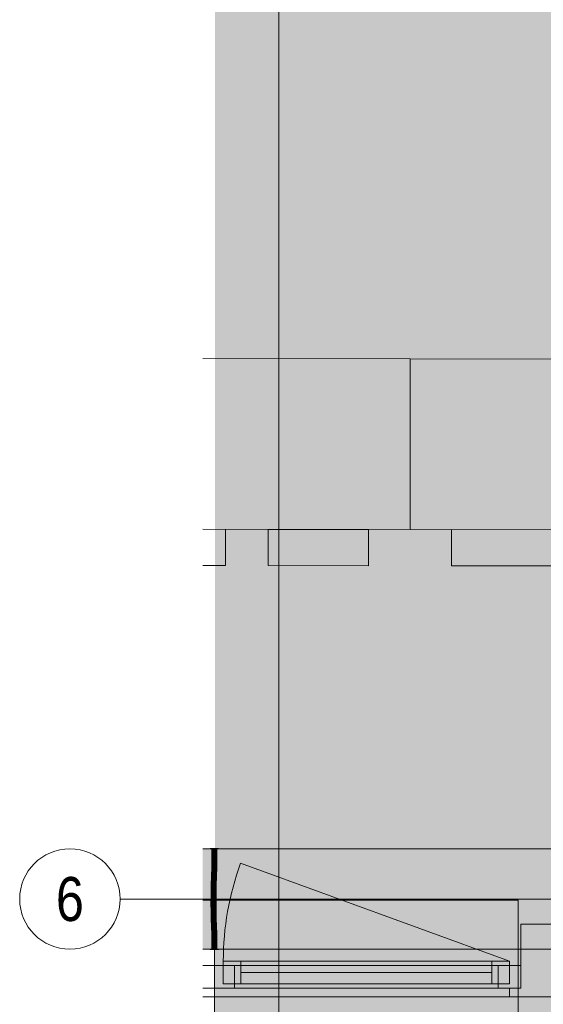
# Model space of a CAD drawing. Extents: x -620 to 300, y 62 to 1112.
# Tile 3 of 71: x -554 to -512, y 376 to 455. Entities that reach past the tile are written whole.
import ezdxf
from ezdxf.enums import TextEntityAlignment as Align
from ezdxf.lldxf.tags import DXFTag

# ---------------------------------------------------------------- set-up
doc = ezdxf.new("R2010")
doc.units = 0
doc.layers.get('0').update_dxf_attribs({"lineweight": 13})
for name, color, linetype, lineweight, true_color in [('30 -33 Aussenwände- 7 Fassade_ Elemente', 7, 'Continuous', 9, 0x00aacc), ('30 -35 Decken- 1 Konstruktion-Träger- Stahlbeton', 7, 'grob-A06GA1998I', 13, 0x33aa00), ('60- 61 allgemeine Ausstattung- 1 Möbel', 7, 'Continuous', 9, 0x00cccc), ('70 -75 Raumstempel-2 Verweislinie', 3, 'Continuous', 9, 0x00ff00), ('E_Leerrohr 20', 7, 'Continuous', 13, 0xcc0099), ('E_Leerrohr 20-Shading', 7, 'Continuous', 13, 0xcc0099), ('iwb_Layout BA_Markierung', 7, 'Continuous', 9, 0xbadcdc), ('iwb_Schraffur_Unterzug', 7, 'Continuous', 5, 0xffffcc)]:
    doc.layers.add(name, color=color, linetype=linetype, lineweight=lineweight, true_color=true_color)
doc.layers.add('70 -71 Achsen- 1 Gebäudeachsen', color=7, linetype='STRICHPUNKT2-A06GA19A8I', lineweight=18)
doc.layers.add('iwb_Layout Achsbezeichung', color=7, linetype='Continuous', lineweight=13)
doc.styles.get("Standard").update_dxf_attribs({"font": 'ARIALN.TTF'})
tags = doc.linetypes.add('grob-A06GA1998I', pattern=[14, 3, -8, 3]).pattern_tags.tags
tags[8:9] = [DXFTag(74, 4), DXFTag(75, 0), DXFTag(340, '0'), DXFTag(46, 0.0), DXFTag(50, 0.0), DXFTag(44, 0.0), DXFTag(45, 0.0)]
tags[6:7] = [DXFTag(74, 4), DXFTag(75, 0), DXFTag(340, '0'), DXFTag(46, 0.0), DXFTag(50, 0.0), DXFTag(44, 0.0), DXFTag(45, 0.0)]
tags[4:5] = [DXFTag(74, 4), DXFTag(75, 0), DXFTag(340, '0'), DXFTag(46, 0.0), DXFTag(50, 0.0), DXFTag(44, 0.0), DXFTag(45, 0.0)]
tags = doc.linetypes.add('STRICHPUNKT2', pattern=[12.7, 6.35, -3.175, 0, -3.175]).pattern_tags.tags
tags[10:11] = [DXFTag(74, 4), DXFTag(75, 0), DXFTag(340, '0'), DXFTag(46, 0.0), DXFTag(50, 0.0), DXFTag(44, 0.0), DXFTag(45, 0.0)]
tags[8:9] = [DXFTag(74, 4), DXFTag(75, 0), DXFTag(340, '0'), DXFTag(46, 0.0), DXFTag(50, 0.0), DXFTag(44, 0.0), DXFTag(45, 0.0)]
tags[6:7] = [DXFTag(74, 4), DXFTag(75, 0), DXFTag(340, '0'), DXFTag(46, 0.0), DXFTag(50, 0.0), DXFTag(44, 0.0), DXFTag(45, 0.0)]
tags[4:5] = [DXFTag(74, 4), DXFTag(75, 0), DXFTag(340, '0'), DXFTag(46, 0.0), DXFTag(50, 0.0), DXFTag(44, 0.0), DXFTag(45, 0.0)]
tags = doc.linetypes.add('STRICHPUNKT2-A06GA19A8I', pattern=[12.7, 6.35, -3.175, 0, -3.175]).pattern_tags.tags
tags[10:11] = [DXFTag(74, 4), DXFTag(75, 0), DXFTag(340, '0'), DXFTag(46, 0.0), DXFTag(50, 0.0), DXFTag(44, 0.0), DXFTag(45, 0.0)]
tags[8:9] = [DXFTag(74, 4), DXFTag(75, 0), DXFTag(340, '0'), DXFTag(46, 0.0), DXFTag(50, 0.0), DXFTag(44, 0.0), DXFTag(45, 0.0)]
tags[6:7] = [DXFTag(74, 4), DXFTag(75, 0), DXFTag(340, '0'), DXFTag(46, 0.0), DXFTag(50, 0.0), DXFTag(44, 0.0), DXFTag(45, 0.0)]
tags[4:5] = [DXFTag(74, 4), DXFTag(75, 0), DXFTag(340, '0'), DXFTag(46, 0.0), DXFTag(50, 0.0), DXFTag(44, 0.0), DXFTag(45, 0.0)]

# ---------------------------------------------------------------- blocks, each defined once
blk = doc.blocks.new('Shading-A06GA18P8I', base_point=(-538.538, 385.71))
at = {"layer": 'E_Leerrohr 20-Shading', "color": 224, "true_color": 0x8d0069}
for points in [[(-538.819, 388.614), (-538.877, 388.614), (-538.825, 387.891), (-538.884, 387.892)], [(-538.522, 388.614), (-538.536, 388.614), (-538.53, 387.886), (-538.542, 387.887)], [(-538.488, 387.886), (-538.477, 388.614), (-538.53, 387.886), (-538.522, 388.614)], [(-538.484, 387.886), (-538.477, 388.614), (-538.488, 387.886)], [(-538.825, 387.891), (-538.884, 387.892), (-538.842, 387.167), (-538.899, 387.169)], [(-538.84, 387.167), (-538.825, 387.891), (-538.842, 387.167)], [(-538.53, 387.886), (-538.542, 387.887), (-538.55, 387.16), (-538.558, 387.16)], [(-538.55, 387.16), (-538.534, 387.16), (-538.53, 387.886), (-538.512, 387.886)], [(-538.534, 387.16), (-538.514, 387.159), (-538.512, 387.886), (-538.488, 387.886)], [(-538.499, 387.159), (-538.484, 387.886), (-538.514, 387.159), (-538.488, 387.886)], [(-538.842, 387.167), (-538.899, 387.169), (-538.865, 386.443), (-538.919, 386.444)], [(-538.865, 386.443), (-538.861, 386.443), (-538.842, 387.167), (-538.84, 387.167)], [(-538.861, 386.443), (-538.86, 386.443), (-538.84, 387.167)], [(-538.55, 387.16), (-538.558, 387.16), (-538.575, 386.435), (-538.577, 386.435)], [(-538.55, 387.16), (-538.575, 386.435), (-538.549, 387.16), (-538.572, 386.435)], [(-538.572, 386.435), (-538.561, 386.435), (-538.549, 387.16), (-538.534, 387.16)], [(-538.561, 386.435), (-538.548, 386.435), (-538.534, 387.16), (-538.514, 387.159)], [(-538.519, 386.434), (-538.499, 387.159), (-538.548, 386.435), (-538.514, 387.159)], [(-538.938, 385.719), (-538.873, 386.169), (-538.919, 386.444), (-538.865, 386.443)], [(-538.888, 385.718), (-538.883, 385.848), (-538.938, 385.719), (-538.873, 386.169)], [(-538.879, 385.718), (-538.866, 386.217), (-538.888, 385.718)], [(-538.873, 386.169), (-538.883, 385.848), (-538.867, 386.207), (-538.869, 386.153)], [(-538.865, 386.443), (-538.873, 386.169), (-538.861, 386.443), (-538.867, 386.207)], [(-538.869, 386.153), (-538.866, 386.217), (-538.867, 386.207)], [(-538.867, 386.207), (-538.866, 386.217), (-538.861, 386.443), (-538.86, 386.443)], [(-538.584, 386.174), (-538.596, 385.711), (-538.583, 386.064), (-538.594, 385.711)], [(-538.594, 385.711), (-538.587, 385.711), (-538.583, 386.064), (-538.582, 385.868)], [(-538.575, 386.435), (-538.584, 386.174), (-538.572, 386.435), (-538.583, 386.064)], [(-538.575, 386.435), (-538.577, 386.435), (-538.584, 386.174)], [(-538.583, 386.064), (-538.582, 385.868), (-538.572, 386.435), (-538.561, 386.435)], [(-538.582, 385.868), (-538.58, 385.711), (-538.561, 386.435), (-538.548, 386.435)], [(-538.538, 385.71), (-538.519, 386.434), (-538.58, 385.711), (-538.548, 386.435)], [(-538.888, 385.718), (-538.938, 385.719), (-538.911, 384.991), (-538.951, 384.992)], [(-538.893, 384.991), (-538.879, 385.718), (-538.911, 384.991), (-538.888, 385.718)], [(-538.607, 384.988), (-538.587, 385.711), (-538.61, 384.988), (-538.594, 385.711)], [(-538.594, 385.711), (-538.596, 385.711), (-538.61, 384.988)], [(-538.603, 384.988), (-538.58, 385.711), (-538.607, 384.988), (-538.587, 385.711)], [(-538.603, 384.988), (-538.602, 384.988), (-538.593, 385.316)], [(-538.602, 384.988), (-538.58, 385.711), (-538.593, 385.316)], [(-538.602, 384.988), (-538.551, 384.987), (-538.58, 385.711), (-538.538, 385.71)], [(-538.587, 385.711), (-538.58, 385.711), (-538.582, 385.868)], [(-538.917, 384.264), (-538.914, 384.63), (-538.954, 384.264), (-538.953, 384.631)], [(-538.914, 384.63), (-538.911, 384.991), (-538.953, 384.631), (-538.951, 384.992)], [(-538.896, 384.264), (-538.893, 384.991), (-538.917, 384.264), (-538.911, 384.991)], [(-538.613, 384.265), (-538.61, 384.265), (-538.612, 384.463), (-538.61, 384.325)], [(-538.611, 384.625), (-538.612, 384.463), (-538.606, 384.625), (-538.61, 384.325)], [(-538.612, 384.463), (-538.611, 384.625), (-538.611, 384.625)], [(-538.606, 384.625), (-538.603, 384.988), (-538.611, 384.625), (-538.607, 384.988)], [(-538.611, 384.625), (-538.607, 384.988), (-538.611, 384.625), (-538.61, 384.988)], [(-538.609, 384.265), (-538.554, 384.266), (-538.606, 384.625), (-538.553, 384.624)], [(-538.606, 384.625), (-538.553, 384.624), (-538.602, 384.988), (-538.551, 384.987)], [(-538.606, 384.625), (-538.602, 384.988), (-538.606, 384.698)], [(-538.602, 384.988), (-538.603, 384.988), (-538.606, 384.698)], [(-538.917, 384.264), (-538.954, 384.264), (-538.903, 383.653), (-538.946, 383.653)], [(-538.888, 383.654), (-538.896, 384.264), (-538.903, 383.653), (-538.917, 384.264)], [(-538.61, 384.265), (-538.609, 384.265), (-538.61, 384.325)], [(-538.595, 383.659), (-538.609, 384.265), (-538.605, 383.659), (-538.61, 384.265)], [(-538.547, 383.66), (-538.554, 384.266), (-538.595, 383.659), (-538.609, 384.265)], [(-538.903, 383.653), (-538.946, 383.653), (-538.878, 383.044), (-538.932, 383.042)], [(-538.932, 383.042), (-538.91, 382.875), (-538.878, 383.044), (-538.869, 382.875)], [(-538.91, 382.875), (-538.932, 383.042), (-538.927, 382.875)], [(-538.873, 383.044), (-538.888, 383.654), (-538.878, 383.044), (-538.903, 383.653)], [(-538.866, 382.806), (-538.873, 383.044), (-538.878, 383.044)], [(-538.595, 383.659), (-538.605, 383.659), (-538.57, 383.052), (-538.59, 383.052)], [(-538.532, 383.053), (-538.547, 383.66), (-538.57, 383.052), (-538.595, 383.659)], [(-538.561, 382.878), (-538.57, 383.052), (-538.585, 382.877), (-538.59, 383.052)], [(-538.526, 382.878), (-538.532, 383.053), (-538.561, 382.878), (-538.57, 383.052)], [(-538.913, 382.434), (-538.855, 382.435), (-538.927, 382.875), (-538.91, 382.875)], [(-538.855, 382.435), (-538.913, 382.434), (-538.837, 381.827), (-538.896, 381.826)], [(-538.91, 382.875), (-538.855, 382.435), (-538.869, 382.875), (-538.866, 382.806)], [(-538.539, 382.445), (-538.561, 382.878), (-538.572, 382.444), (-538.585, 382.877)], [(-538.539, 382.445), (-538.572, 382.444), (-538.509, 381.836), (-538.555, 381.834)], [(-538.539, 382.445), (-538.514, 382.445), (-538.561, 382.878), (-538.526, 382.878)], [(-538.496, 381.836), (-538.514, 382.445), (-538.509, 381.836), (-538.539, 382.445)], [(-538.837, 381.827), (-538.896, 381.826), (-538.825, 381.22), (-538.883, 381.219)], [(-538.824, 381.22), (-538.837, 381.827), (-538.825, 381.22), (-538.837, 381.827)], [(-538.509, 381.836), (-538.555, 381.834), (-538.486, 381.225), (-538.541, 381.224)], [(-538.483, 381.225), (-538.496, 381.836), (-538.486, 381.225), (-538.509, 381.836)], [(-538.825, 381.22), (-538.883, 381.219), (-538.823, 380.614), (-538.877, 380.614)], [(-538.819, 380.614), (-538.824, 381.22), (-538.823, 380.614), (-538.825, 381.22)], [(-538.477, 380.614), (-538.486, 381.225), (-538.536, 380.614), (-538.541, 381.224)], [(-538.477, 380.614), (-538.483, 381.225), (-538.486, 381.225)]]:
    blk.add_solid(points, dxfattribs=at)
at = {"layer": 'E_Leerrohr 20-Shading', "color": 222, "true_color": 0xc40093}
for points in [[(-538.712, 388.614), (-538.819, 388.614), (-538.712, 387.889), (-538.825, 387.891)], [(-538.684, 387.889), (-538.677, 388.614), (-538.712, 387.889), (-538.712, 388.614)], [(-538.677, 388.614), (-538.684, 387.889), (-538.679, 387.889)], [(-538.673, 387.889), (-538.677, 388.614), (-538.679, 387.889)], [(-538.542, 387.887), (-538.536, 388.614), (-538.673, 387.889), (-538.677, 388.614)], [(-538.78, 387.89), (-538.825, 387.891), (-538.777, 387.166), (-538.84, 387.167)], [(-538.717, 387.164), (-538.712, 387.889), (-538.777, 387.166), (-538.78, 387.89)], [(-538.699, 387.164), (-538.684, 387.889), (-538.717, 387.164), (-538.712, 387.889)], [(-538.684, 387.889), (-538.699, 387.164), (-538.694, 387.164)], [(-538.684, 387.164), (-538.679, 387.889), (-538.694, 387.164), (-538.684, 387.889)], [(-538.662, 387.163), (-538.673, 387.889), (-538.684, 387.164), (-538.679, 387.889)], [(-538.558, 387.16), (-538.542, 387.887), (-538.662, 387.163), (-538.673, 387.889)], [(-538.777, 387.166), (-538.84, 387.167), (-538.776, 386.441), (-538.86, 386.443)], [(-538.776, 386.441), (-538.732, 386.439), (-538.777, 387.166), (-538.72, 387.164)], [(-538.732, 386.439), (-538.723, 386.439), (-538.72, 387.164), (-538.717, 387.164)], [(-538.719, 386.439), (-538.699, 387.164), (-538.723, 386.439), (-538.717, 387.164)], [(-538.694, 387.164), (-538.699, 387.164), (-538.707, 386.439), (-538.719, 386.439)], [(-538.689, 386.438), (-538.684, 387.164), (-538.707, 386.439), (-538.694, 387.164)], [(-538.648, 386.437), (-538.662, 387.163), (-538.689, 386.438), (-538.684, 387.164)], [(-538.577, 386.435), (-538.558, 387.16), (-538.648, 386.437), (-538.662, 387.163)], [(-538.866, 386.217), (-538.879, 385.718), (-538.857, 385.717)], [(-538.86, 386.443), (-538.866, 386.217), (-538.776, 386.441), (-538.775, 386.358)], [(-538.775, 386.358), (-538.866, 386.217), (-538.775, 385.859)], [(-538.857, 385.717), (-538.774, 385.715), (-538.866, 386.217), (-538.775, 385.859)], [(-538.776, 386.441), (-538.775, 386.358), (-538.732, 386.439), (-538.732, 386.426)], [(-538.732, 386.426), (-538.775, 386.358), (-538.743, 385.734), (-538.775, 385.859)], [(-538.738, 385.714), (-538.723, 386.439), (-538.743, 385.734), (-538.732, 386.426)], [(-538.723, 386.439), (-538.738, 385.714), (-538.726, 386.175)], [(-538.726, 386.175), (-538.738, 385.714), (-538.723, 386.175), (-538.734, 385.714)], [(-538.734, 385.714), (-538.72, 385.714), (-538.723, 386.175), (-538.712, 386.175)], [(-538.732, 386.426), (-538.723, 386.439), (-538.732, 386.439)], [(-538.726, 386.175), (-538.719, 386.439), (-538.723, 386.439)], [(-538.726, 386.175), (-538.712, 386.175), (-538.719, 386.439), (-538.707, 386.439)], [(-538.72, 385.714), (-538.695, 385.713), (-538.712, 386.175), (-538.691, 386.175)], [(-538.712, 386.175), (-538.691, 386.175), (-538.707, 386.439), (-538.689, 386.438)], [(-538.695, 385.713), (-538.635, 385.712), (-538.691, 386.175), (-538.643, 386.174)], [(-538.643, 386.174), (-538.648, 386.437), (-538.691, 386.175), (-538.689, 386.438)], [(-538.584, 386.174), (-538.577, 386.435), (-538.643, 386.174), (-538.648, 386.437)], [(-538.635, 385.712), (-538.596, 385.711), (-538.643, 386.174), (-538.584, 386.174)], [(-538.857, 385.717), (-538.879, 385.718), (-538.847, 384.991), (-538.893, 384.991)], [(-538.847, 384.991), (-538.77, 384.99), (-538.857, 385.717), (-538.774, 385.715)], [(-538.775, 385.859), (-538.774, 385.715), (-538.743, 385.734), (-538.743, 385.714)], [(-538.774, 385.715), (-538.77, 384.99), (-538.743, 385.714), (-538.751, 384.99)], [(-538.751, 384.99), (-538.738, 385.714), (-538.743, 385.714)], [(-538.734, 385.714), (-538.738, 385.714), (-538.748, 384.99), (-538.751, 384.99)], [(-538.73, 384.989), (-538.72, 385.714), (-538.748, 384.99), (-538.734, 385.714)], [(-538.743, 385.714), (-538.738, 385.714), (-538.743, 385.734)], [(-538.699, 384.989), (-538.695, 385.713), (-538.73, 384.989), (-538.72, 385.714)], [(-538.625, 384.988), (-538.635, 385.712), (-538.699, 384.989), (-538.695, 385.713)], [(-538.625, 384.988), (-538.618, 384.988), (-538.635, 385.712), (-538.597, 385.711)], [(-538.618, 384.988), (-538.61, 384.988), (-538.597, 385.711), (-538.596, 385.711)], [(-538.847, 384.991), (-538.893, 384.991), (-538.845, 384.265), (-538.896, 384.264)], [(-538.847, 384.991), (-538.846, 384.629), (-538.77, 384.99), (-538.766, 384.628)], [(-538.846, 384.629), (-538.845, 384.265), (-538.766, 384.628), (-538.761, 384.265)], [(-538.77, 384.99), (-538.766, 384.628), (-538.751, 384.99), (-538.753, 384.628)], [(-538.762, 384.628), (-538.766, 384.628), (-538.758, 384.265), (-538.761, 384.265)], [(-538.753, 384.628), (-538.762, 384.628), (-538.754, 384.265), (-538.758, 384.265)], [(-538.734, 384.265), (-538.753, 384.628), (-538.754, 384.265)], [(-538.734, 384.265), (-538.73, 384.989), (-538.753, 384.628), (-538.748, 384.99)], [(-538.748, 384.99), (-538.751, 384.99), (-538.753, 384.628)], [(-538.734, 384.265), (-538.7, 384.265), (-538.733, 384.461), (-538.7, 384.462)], [(-538.7, 384.462), (-538.699, 384.989), (-538.733, 384.461), (-538.73, 384.989)], [(-538.623, 384.463), (-538.625, 384.988), (-538.7, 384.462), (-538.699, 384.989)], [(-538.7, 384.462), (-538.623, 384.369), (-538.623, 384.463)], [(-538.7, 384.462), (-538.7, 384.265), (-538.623, 384.369), (-538.625, 384.265)], [(-538.623, 384.463), (-538.61, 384.988), (-538.625, 384.988)], [(-538.623, 384.463), (-538.615, 384.463), (-538.61, 384.988), (-538.611, 384.625)], [(-538.623, 384.463), (-538.623, 384.265), (-538.615, 384.463), (-538.62, 384.265)], [(-538.62, 384.265), (-538.613, 384.265), (-538.615, 384.463), (-538.612, 384.463)], [(-538.615, 384.463), (-538.612, 384.463), (-538.611, 384.625)], [(-538.845, 384.265), (-538.896, 384.264), (-538.85, 383.654), (-538.888, 383.654)], [(-538.85, 383.654), (-538.748, 383.656), (-538.845, 384.265), (-538.761, 384.265)], [(-538.761, 384.265), (-538.748, 383.656), (-538.758, 384.265), (-538.747, 383.656)], [(-538.747, 383.656), (-538.754, 384.265), (-538.758, 384.265)], [(-538.734, 384.265), (-538.754, 384.265), (-538.733, 383.657), (-538.747, 383.656)], [(-538.698, 383.657), (-538.7, 384.265), (-538.733, 383.657), (-538.734, 384.265)], [(-538.7, 384.265), (-538.698, 383.657), (-538.625, 384.265), (-538.626, 384.239)], [(-538.626, 384.239), (-538.698, 383.657), (-538.641, 383.658)], [(-538.623, 384.265), (-538.626, 384.239), (-538.637, 383.658), (-538.641, 383.658)], [(-538.623, 384.265), (-538.637, 383.658), (-538.624, 384.129)], [(-538.637, 383.658), (-538.628, 383.659), (-538.624, 384.129)], [(-538.628, 383.659), (-538.62, 384.265), (-538.624, 384.129)], [(-538.62, 384.265), (-538.628, 383.659), (-538.613, 384.265), (-538.618, 383.659)], [(-538.626, 384.239), (-538.623, 384.265), (-538.625, 384.265)], [(-538.625, 384.265), (-538.623, 384.265), (-538.623, 384.369)], [(-538.62, 384.265), (-538.623, 384.265), (-538.624, 384.129)], [(-538.618, 383.659), (-538.605, 383.659), (-538.613, 384.265)], [(-538.85, 383.654), (-538.888, 383.654), (-538.861, 383.044), (-538.873, 383.044)], [(-538.861, 383.044), (-538.873, 383.044), (-538.866, 382.806)], [(-538.727, 382.877), (-538.732, 383.048), (-538.864, 382.875), (-538.861, 383.044)], [(-538.861, 383.044), (-538.732, 383.048), (-538.85, 383.654), (-538.748, 383.656)], [(-538.732, 383.048), (-538.747, 383.656), (-538.748, 383.656)], [(-538.733, 383.657), (-538.747, 383.656), (-538.728, 383.048), (-538.732, 383.048)], [(-538.693, 383.049), (-538.698, 383.657), (-538.728, 383.048), (-538.733, 383.657)], [(-538.728, 383.048), (-538.732, 383.048), (-538.727, 382.877)], [(-538.688, 382.44), (-538.693, 383.049), (-538.727, 382.877), (-538.728, 383.048)], [(-538.693, 383.049), (-538.656, 383.05), (-538.698, 383.657), (-538.637, 383.658)], [(-538.688, 382.44), (-538.675, 382.441), (-538.693, 383.049), (-538.656, 383.05)], [(-538.675, 382.441), (-538.652, 382.441), (-538.656, 383.05), (-538.639, 383.05)], [(-538.656, 383.05), (-538.639, 383.05), (-538.637, 383.658), (-538.628, 383.659)], [(-538.652, 382.441), (-538.59, 383.052), (-538.639, 383.05)], [(-538.652, 382.441), (-538.592, 382.443), (-538.59, 383.052), (-538.585, 382.877)], [(-538.59, 383.052), (-538.605, 383.659), (-538.639, 383.05), (-538.628, 383.659)], [(-538.866, 382.806), (-538.714, 382.439), (-538.864, 382.875), (-538.727, 382.877)], [(-538.714, 382.439), (-538.866, 382.806), (-538.855, 382.435)], [(-538.714, 382.439), (-538.855, 382.435), (-538.696, 381.831), (-538.837, 381.827)], [(-538.688, 382.44), (-538.727, 382.877), (-538.714, 382.439)], [(-538.688, 382.44), (-538.714, 382.439), (-538.683, 381.831), (-538.696, 381.831)], [(-538.675, 382.441), (-538.688, 382.44), (-538.685, 382.129)], [(-538.683, 381.831), (-538.675, 382.441), (-538.685, 382.129)], [(-538.683, 381.831), (-538.664, 381.832), (-538.675, 382.441), (-538.652, 382.441)], [(-538.664, 381.832), (-538.602, 381.833), (-538.652, 382.441), (-538.592, 382.443)], [(-538.602, 381.833), (-538.555, 381.834), (-538.592, 382.443), (-538.572, 382.444)], [(-538.592, 382.443), (-538.572, 382.444), (-538.585, 382.877)], [(-538.828, 381.828), (-538.837, 381.827), (-538.824, 381.22)], [(-538.683, 381.222), (-538.696, 381.831), (-538.824, 381.22), (-538.828, 381.828)], [(-538.683, 381.831), (-538.696, 381.831), (-538.679, 381.222), (-538.683, 381.222)], [(-538.674, 381.222), (-538.664, 381.832), (-538.679, 381.222), (-538.683, 381.831)], [(-538.674, 381.222), (-538.611, 381.223), (-538.664, 381.832), (-538.602, 381.833)], [(-538.611, 381.223), (-538.541, 381.224), (-538.602, 381.833), (-538.555, 381.834)], [(-538.683, 381.222), (-538.824, 381.22), (-538.677, 380.614), (-538.819, 380.614)], [(-538.677, 380.614), (-538.679, 381.222), (-538.683, 381.222)], [(-538.677, 380.614), (-538.674, 381.222), (-538.679, 381.222)], [(-538.536, 380.614), (-538.541, 381.224), (-538.677, 380.614), (-538.674, 381.222)]]:
    blk.add_solid(points, dxfattribs=at)
blk = doc.blocks.new('Shading-A06GA18R8I', base_point=(-538.677, 381.402))
at = {"layer": 'E_Leerrohr 20-Shading', "color": 224, "true_color": 0xae0082}
for points in [[(-538.677, 381.402), (-538.877, 381.402), (-538.677, 380.614), (-538.877, 380.614)], [(-538.477, 381.402), (-538.677, 381.402), (-538.477, 380.614), (-538.677, 380.614)], [(-538.742, 380.614), (-539.007, 380.614), (-538.742, 380.602), (-539.007, 380.602)], [(-538.677, 380.602), (-538.677, 380.614), (-538.742, 380.602), (-538.742, 380.614)], [(-538.347, 380.614), (-538.677, 380.614), (-538.347, 380.602), (-538.677, 380.602)]]:
    blk.add_solid(points, dxfattribs=at)
blk = doc.blocks.new('Shading-A06GA18T8I', base_point=(-538.877, 387.826))
at = {"layer": 'E_Leerrohr 20-Shading', "color": 224, "true_color": 0xae0082}
for points in [[(-539.007, 388.626), (-539.007, 388.614), (-538.742, 388.626), (-538.742, 388.614)], [(-538.877, 387.826), (-538.677, 387.826), (-538.877, 388.614), (-538.677, 388.614)], [(-538.742, 388.614), (-538.677, 388.614), (-538.742, 388.626), (-538.677, 388.626)], [(-538.677, 388.614), (-538.347, 388.614), (-538.677, 388.626), (-538.347, 388.626)], [(-538.677, 387.826), (-538.477, 387.826), (-538.677, 388.614), (-538.477, 388.614)]]:
    blk.add_solid(points, dxfattribs=at)
blk = doc.blocks.new('Polygon-A06GA1918I')
at = {"color": 0, "linetype": 'ByBlock', "lineweight": -2, "ltscale": 0.13}
blk.add_solid([(-459.485, 86.607), (-538.631, 86.396), (-459.318, 1083.814), (-538.631, 1083.814)], dxfattribs=at)
blk = doc.blocks.new('Referenz-A06GA19C8I')
at = {"layer": '30 -33 Aussenwände- 7 Fassade_ Elemente', "color": 0, "linetype": 'Continuous', "lineweight": -2, "ltscale": 0.13}
for p, q in [((-460.676, 388.614), (-539.606, 388.614)), ((-514.276, 382.614), (-514.276, 377.514)), ((-511.876, 382.614), (-514.276, 382.614)), ((-539.606, 379.314), (-538.676, 379.314)), ((-539.606, 379.314), (-538.676, 379.314)), ((-538.676, 379.314), (-537.076, 379.314)), ((-538.676, 377.514), (-538.676, 379.314)), ((-538.676, 377.514), (-538.676, 379.314)), ((-538.676, 379.314), (-514.276, 379.314)), ((-537.976, 377.864), (-537.976, 379.664)), ((-537.976, 379.664), (-515.176, 379.664)), ((-537.976, 377.864), (-537.976, 379.664)), ((-537.976, 379.664), (-536.576, 379.664)), ((-537.076, 379.314), (-537.076, 377.514)), ((-536.576, 379.664), (-536.576, 377.864)), ((-516.576, 379.664), (-515.176, 379.664)), ((-516.576, 377.864), (-516.576, 379.664)), ((-516.076, 379.314), (-514.276, 379.314)), ((-516.076, 377.514), (-516.076, 379.314)), ((-515.176, 379.664), (-515.176, 377.864)), ((-515.176, 379.664), (-515.176, 377.864)), ((-514.276, 379.314), (-514.276, 377.514)), ((-514.276, 379.314), (-514.276, 377.514)), ((-536.576, 378.764), (-516.576, 378.764)), ((-538.676, 377.514), (-539.606, 377.514)), ((-538.676, 377.514), (-539.606, 377.514)), ((-514.276, 377.514), (-538.676, 377.514)), ((-537.076, 377.514), (-538.676, 377.514)), ((-536.576, 377.864), (-537.976, 377.864)), ((-515.176, 377.864), (-537.976, 377.864)), ((-515.176, 377.864), (-516.576, 377.864)), ((-514.276, 377.514), (-516.076, 377.514)), ((-514.276, 377.514), (-515.176, 377.514)), ((-515.176, 377.514), (-515.176, 376.814)), ((-448.376, 376.814), (-539.606, 376.814)), ((-515.176, 376.814), (-510.976, 376.814))]:
    blk.add_line(p, q, dxfattribs=at)
at = {"layer": '30 -33 Aussenwände- 7 Fassade_ Elemente', "color": 0, "linetype": 'grob-A06GA1998I', "lineweight": -2, "ltscale": 0.13}
blk.add_line((-515.176, 379.664), (-536.601, 387.462), dxfattribs=at)
at = {"layer": '30 -33 Aussenwände- 7 Fassade_ Elemente', "color": 0, "lineweight": -2}
for p, q in [((-538.676, 384.514), (-539.606, 384.514)), ((-514.476, 384.514), (-538.676, 384.514)), ((-538.676, 384.514), (-538.676, 379.314)), ((-514.476, 379.314), (-514.476, 384.514)), ((-539.606, 379.314), (-538.676, 379.314)), ((-538.676, 379.314), (-538.676, 377.514)), ((-537.076, 379.314), (-538.676, 379.314)), ((-537.976, 379.664), (-537.976, 377.864)), ((-537.976, 379.664), (-536.576, 379.664)), ((-537.076, 377.514), (-537.076, 379.314)), ((-536.576, 377.864), (-536.576, 379.664)), ((-536.576, 379.664), (-516.576, 379.664)), ((-516.576, 379.664), (-516.576, 377.864)), ((-516.576, 379.664), (-515.176, 379.664)), ((-516.076, 379.314), (-514.476, 379.314)), ((-516.076, 377.514), (-516.076, 379.314)), ((-515.176, 379.664), (-515.176, 377.864)), ((-514.476, 379.314), (-514.476, 377.514)), ((-516.576, 378.764), (-536.576, 378.764)), ((-538.676, 377.514), (-539.606, 377.514)), ((-538.676, 375.514), (-538.676, 377.514)), ((-538.676, 377.514), (-537.076, 377.514)), ((-536.576, 377.864), (-537.976, 377.864)), ((-516.076, 377.514), (-537.076, 377.514)), ((-516.576, 377.864), (-536.576, 377.864)), ((-515.176, 377.864), (-516.576, 377.864)), ((-514.476, 377.514), (-516.076, 377.514)), ((-514.476, 377.514), (-514.476, 375.514))]:
    blk.add_line(p, q, dxfattribs=at)
at = {"layer": '30 -33 Aussenwände- 7 Fassade_ Elemente', "color": 0, "linetype": 'grob-A06GA1998I', "lineweight": -2, "ltscale": 0.13}
blk.add_ellipse((-515.176, 379.664), major_axis=(-21.425, 7.798), ratio=1, start_param=0, end_param=0.349066, dxfattribs=at)
at = {"layer": '30 -35 Decken- 1 Konstruktion-Träger- Stahlbeton', "color": 0, "lineweight": -2}
for p, q in [((-539.606, 388.614), (-460.176, 388.614)), ((-539.606, 380.614), (-460.176, 380.614))]:
    blk.add_line(p, q, dxfattribs=at)
at = {"layer": '60- 61 allgemeine Ausstattung- 1 Möbel', "color": 0, "linetype": 'Continuous', "lineweight": -2, "ltscale": 0.13}
for p, q in [((-539.606, 427.674), (-523.077, 427.651)), ((-523.077, 427.651), (-523.096, 414.051)), ((-523.096, 414.051), (-523.077, 427.651)), ((-523.077, 427.651), (-497.077, 427.614)), ((-523.096, 414.051), (-539.606, 414.074)), ((-539.606, 414.074), (-537.791, 414.071)), ((-537.791, 414.071), (-537.795, 411.19)), ((-534.405, 411.186), (-534.401, 414.066)), ((-534.401, 414.066), (-526.401, 414.055)), ((-526.401, 414.055), (-526.405, 411.174)), ((-497.096, 414.014), (-523.096, 414.051)), ((-519.795, 411.165), (-519.791, 414.046)), ((-519.791, 414.046), (-511.791, 414.035)), ((-537.795, 411.19), (-539.606, 411.193)), ((-526.405, 411.174), (-534.405, 411.186)), ((-511.795, 411.154), (-519.795, 411.165))]:
    blk.add_line(p, q, dxfattribs=at)
at = {"layer": '70 -71 Achsen- 1 Gebäudeachsen', "color": 0, "linetype": 'STRICHPUNKT2-A06GA19A8I', "lineweight": -2, "ltscale": 0.13}
blk.add_line((-539.606, 384.614), (74.639, 384.614), dxfattribs=at)
at = {"layer": '70 -75 Raumstempel-2 Verweislinie', "color": 0, "linetype": 'Continuous', "lineweight": -2, "ltscale": 0.13}
blk.add_line((-533.548, 458.578), (-533.548, 360.766), dxfattribs=at)
blk = doc.blocks.new('Referenz-A06GA19E8I')
at = {"layer": 'iwb_Schraffur_Unterzug', "linetype": 'Continuous', "ltscale": 0.13}
for points in [[(-539.606, 388.614), (-460.176, 388.614), (-460.176, 380.614)], [(-539.606, 388.614), (-460.176, 380.614), (-539.606, 381.918)], [(-539.606, 381.918), (-460.176, 380.614), (-539.606, 380.614)]]:
    blk.add_solid(points, dxfattribs=at)
blk = doc.blocks.new('Enddeckel-A06GA1IY8I')
at = {"color": 0, "linetype": 'ByBlock', "lineweight": -2, "ltscale": 0.13}
for p, q in [((-539.007, 388.626), (-539.007, 388.614)), ((-539.007, 388.626), (-538.814, 388.626)), ((-539.007, 388.614), (-538.814, 388.614)), ((-538.877, 388.614), (-538.877, 387.826)), ((-538.877, 388.614), (-538.76, 388.614)), ((-538.814, 388.626), (-538.541, 388.626)), ((-538.814, 388.614), (-538.541, 388.614)), ((-538.76, 388.614), (-538.595, 388.614)), ((-538.595, 388.614), (-538.477, 388.614)), ((-538.541, 388.626), (-538.347, 388.626)), ((-538.541, 388.614), (-538.347, 388.614)), ((-538.477, 387.826), (-538.477, 388.614)), ((-538.347, 388.614), (-538.347, 388.626)), ((-538.877, 387.826), (-538.76, 387.826)), ((-538.76, 387.826), (-538.595, 387.826)), ((-538.595, 387.826), (-538.477, 387.826))]:
    blk.add_line(p, q, dxfattribs=at)
at = {"color": 0, "linetype": 'STRICHPUNKT2', "lineweight": 5, "ltscale": 0.13}
blk.add_line((-538.677, 388.614), (-538.677, 387.826), dxfattribs=at)
blk = doc.blocks.new('Flexrohr-A06GA1J08I')
at = {"color": 0, "linetype": 'ByBlock', "lineweight": -2, "ltscale": 0.13}
for p, q in [((-538.877, 388.614), (-538.884, 387.892)), ((-538.877, 388.614), (-538.477, 388.614)), ((-538.477, 388.614), (-538.484, 387.886)), ((-538.884, 387.892), (-538.899, 387.169)), ((-538.873, 387.817), (-538.497, 387.811)), ((-538.869, 388.215), (-538.493, 388.212)), ((-538.484, 387.886), (-538.499, 387.159)), ((-538.899, 387.169), (-538.919, 386.444)), ((-538.891, 387.019), (-538.515, 387.009)), ((-538.882, 387.418), (-538.506, 387.41)), ((-538.499, 387.159), (-538.519, 386.434)), ((-538.919, 386.444), (-538.938, 385.719)), ((-538.912, 386.219), (-538.537, 386.209)), ((-538.902, 386.619), (-538.526, 386.609)), ((-538.519, 386.434), (-538.538, 385.71)), ((-538.938, 385.719), (-538.951, 384.992)), ((-538.931, 385.418), (-538.555, 385.411)), ((-538.923, 385.819), (-538.547, 385.81)), ((-538.538, 385.71), (-538.551, 384.987)), ((-538.951, 384.992), (-538.954, 384.264)), ((-538.941, 384.615), (-538.565, 384.614)), ((-538.939, 385.017), (-538.563, 385.012)), ((-538.551, 384.987), (-538.554, 384.266)), ((-538.954, 384.264), (-538.946, 383.653)), ((-538.942, 384.214), (-538.566, 384.215)), ((-538.937, 383.812), (-538.561, 383.817)), ((-538.554, 384.266), (-538.547, 383.66)), ((-538.946, 383.653), (-538.932, 383.042)), ((-538.932, 383.042), (-538.913, 382.434)), ((-538.929, 383.41), (-538.553, 383.419)), ((-538.919, 383.01), (-538.543, 383.02)), ((-538.547, 383.66), (-538.532, 383.053)), ((-538.532, 383.053), (-538.514, 382.445)), ((-538.913, 382.434), (-538.896, 381.826)), ((-538.907, 382.61), (-538.531, 382.62)), ((-538.895, 382.21), (-538.519, 382.22)), ((-538.514, 382.445), (-538.496, 381.836)), ((-538.896, 381.826), (-538.883, 381.219)), ((-538.884, 381.811), (-538.508, 381.82)), ((-538.875, 381.412), (-538.499, 381.419)), ((-538.496, 381.836), (-538.483, 381.225)), ((-538.883, 381.219), (-538.877, 380.614)), ((-538.877, 380.614), (-538.477, 380.614)), ((-538.869, 381.013), (-538.493, 381.017)), ((-538.865, 380.615), (-538.489, 380.615)), ((-538.483, 381.225), (-538.477, 380.614))]:
    blk.add_line(p, q, dxfattribs=at)
blk = doc.blocks.new('Enddeckel-A06GA1JA8I')
at = {"color": 0, "linetype": 'ByBlock', "lineweight": -2, "ltscale": 0.13}
for p, q in [((-538.877, 381.402), (-538.877, 380.614)), ((-538.76, 381.402), (-538.877, 381.402)), ((-538.595, 381.402), (-538.76, 381.402)), ((-538.477, 381.402), (-538.595, 381.402)), ((-538.477, 380.614), (-538.477, 381.402)), ((-539.007, 380.614), (-539.007, 380.602)), ((-538.814, 380.614), (-539.007, 380.614)), ((-538.814, 380.602), (-539.007, 380.602)), ((-538.76, 380.614), (-538.877, 380.614)), ((-538.541, 380.614), (-538.814, 380.614)), ((-538.541, 380.602), (-538.814, 380.602)), ((-538.595, 380.614), (-538.76, 380.614)), ((-538.477, 380.614), (-538.595, 380.614)), ((-538.347, 380.614), (-538.541, 380.614)), ((-538.347, 380.602), (-538.541, 380.602)), ((-538.347, 380.602), (-538.347, 380.614))]:
    blk.add_line(p, q, dxfattribs=at)
at = {"color": 0, "linetype": 'STRICHPUNKT2', "lineweight": 5, "ltscale": 0.13}
blk.add_line((-538.677, 380.614), (-538.677, 381.402), dxfattribs=at)

msp = doc.modelspace()

# ---------------------------------------------------------------- linework, layer by layer
at = {"layer": 'iwb_Layout Achsbezeichung', "linetype": 'STRICHPUNKT2', "lineweight": 13, "ltscale": 0.39}
msp.add_line((-538.858, 384.614), (-546.193, 384.614), dxfattribs=at)
at = {"layer": 'iwb_Layout Achsbezeichung', "ltscale": 0.39}
msp.add_circle((-550.193, 384.614), 4, dxfattribs=at)

# ---------------------------------------------------------------- block references
at = {"color": 8, "lineweight": 13, "ltscale": 0.13, "true_color": 0x808080}
msp.add_blockref('Referenz-A06GA19C8I', (0, 0), dxfattribs=at)
at = {"color": 8, "lineweight": 25, "ltscale": 0.25, "true_color": 0x808080}
msp.add_blockref('Referenz-A06GA19E8I', (0, 0), dxfattribs=at)
at = {"layer": 'E_Leerrohr 20'}
for name, p in [('Shading-A06GA18T8I', (-538.877, 387.826)), ('Shading-A06GA18P8I', (-538.538, 385.71)), ('Shading-A06GA18R8I', (-538.677, 381.402))]:
    msp.add_blockref(name, p, dxfattribs=at)
at = {"layer": 'E_Leerrohr 20', "ltscale": 0.13}
for name in ['Enddeckel-A06GA1IY8I', 'Flexrohr-A06GA1J08I', 'Enddeckel-A06GA1JA8I']:
    msp.add_blockref(name, (0, 0), dxfattribs=at)
at = {"layer": 'iwb_Layout BA_Markierung', "ltscale": 0.13}
msp.add_blockref('Polygon-A06GA1918I', (0, 0), dxfattribs=at)

# ---------------------------------------------------------------- texts
at = {"layer": 'iwb_Layout Achsbezeichung', "ltscale": 0.39}
msp.add_text('6', height=3.5, dxfattribs=at).set_placement((-550.193, 384.614), align=Align.MIDDLE_CENTER)

doc.saveas('drawing.dxf')
